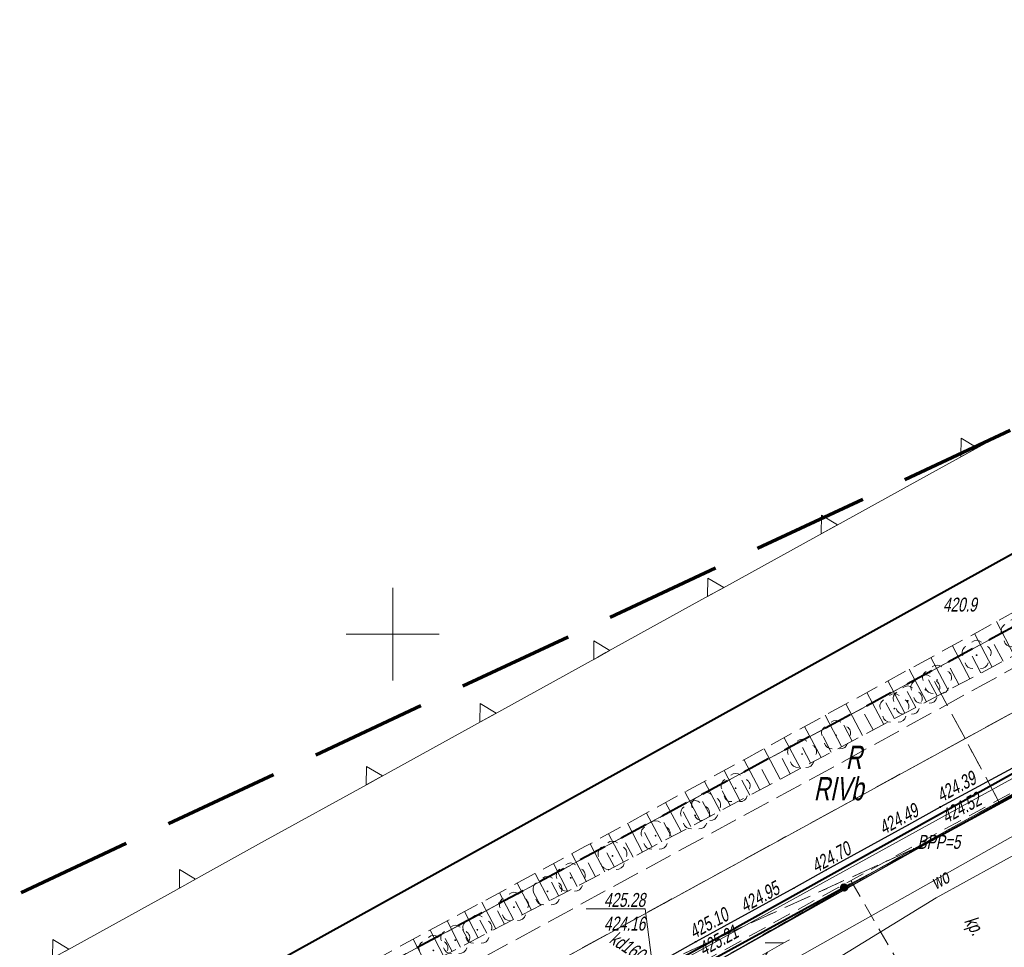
# Model space of a CAD drawing. Header units: metres. Extents: x 7408630 to 7411134, y 5569633 to 5570339.
# Tile 32 of 76: x 7410330 to 7410383, y 5570083 to 5570133. Entities that reach past the tile are written whole.
import ezdxf

# ---------------------------------------------------------------- set-up
doc = ezdxf.new("R2010")
doc.units = ezdxf.units.M
doc.header["$MEASUREMENT"] = 0
for name, pattern in [('1.5_0.5', [2, 1.5, -0.5]), ('1.5_1.0', [2.5, 1.5, -1]), ('218-500', [1, 0.5, -0.5]), ('DGN Style 3', [8.758007, 6.255719, -2.502288]), ('mz1.0_0.5', [1.5, 1, -0.5]), ('mz1.25_0.5', [1.75, 1.25, -0.5])]:
    doc.linetypes.add(name, pattern=pattern)
for name, color, linetype, lineweight in [('203-Punkt załamania granicy działki nie stabilizowany', 7, 'Continuous', 0), ('209-Opis konturu klasyfikacyjnego', 7, 'Continuous', 0), ('210-Oznaczenie użytku', 7, 'Continuous', 0), ('216-Granica obrębu', 7, 'Continuous', 0), ('217-Granica konturu klasyfikcyjnego', 7, 'Continuous', 0), ('218-Granica użytku', 7, 'Continuous', 0), ('219-Linia granicy', 7, 'Continuous', 0), ('_BPP3-5', 7, 'Continuous', 0), ('_MPZP_linie zagospodarowania', 7, 'Continuous', 0), ('_MPZP_NLZ', 7, 'Continuous', 0), ('_Zakres', 7, 'Continuous', 0), ('chodnik (powierzchnia)', 7, 'Continuous', 0), ('chodnik (powierzchnia)-Atr17', 7, 'Continuous', 0), ('drzewo liściaste (punkt)', 7, 'Continuous', 0), ('jezdnia (powierzchnia)', 7, 'Continuous', 0), ('KTKR01', 7, 'Continuous', 0), ('KTOK02', 7, 'Continuous', 0), ('KTOK05_01', 7, 'Continuous', 0), ('mapa krzyze', 7, 'Continuous', 0), ('ogrodzenie trwałe (linia)', 7, 'Continuous', 0), ('przewód elektroenergetyczny (linia)', 7, 'Continuous', 0), ('przewód kanalizacyjny (linia)', 7, 'Continuous', 0), ('przewód kanalizacyjny (linia)-Atr1', 7, 'Continuous', 0), ('przewód telekomunikacyjny (linia) - symbol', 7, 'Continuous', 0), ('przewód wodociągowy (linia)', 7, 'Continuous', 0), ('przewód wodociągowy (linia)-Atr1', 7, 'Continuous', 0), ('punkt o określonej wysokości (sieć kanalizacyjna)-Atr2', 7, 'Continuous', 0), ('punkt o określonej wysokości (sieć kanalizacyjna)-Atr3', 7, 'Continuous', 0), ('punkt wysokościowy naturalny-Atr2', 7, 'Continuous', 0), ('RTPW02', 7, 'Continuous', 0), ('skarpa nieumocniona (powierzchnia)', 7, 'Continuous', 0)]:
    doc.layers.add(name, color=color, linetype=linetype, lineweight=lineweight)
doc.layers.add('_MAPA', color=7, linetype='Continuous')
doc.styles.get("Standard").update_dxf_attribs({"font": 'arial.ttf'})
doc.styles.add('Style-WORKING_1250 I 0.20944', font='WORKING_1250.shx', dxfattribs={"oblique": 12})

# ---------------------------------------------------------------- blocks, each defined once
blk = doc.blocks.new('203_1')
at = {"layer": '203-Punkt załamania granicy działki nie stabilizowany', "linetype": 'Continuous', "lineweight": 13}
h = blk.add_hatch(color=96, dxfattribs=at)
edge = h.paths.add_edge_path()
edge.add_arc((0, 0), 0.45, 0, 360)
blk = doc.blocks.new('PT01_1')
at = {"layer": 'przewód telekomunikacyjny (linia) - symbol', "color": 30, "linetype": 'Continuous', "lineweight": 13}
for p, q in [((6.5, 0), (0, 0)), ((6.5, 0), (16.5, 0)), ((16.5, 0), (26.5, 0)), ((26.5, 0), (36.5, 0)), ((36.5, 0), (27.84, -5)), ((36.5, 0), (46.5, 0)), ((46.5, 0), (37.84, 5)), ((46.5, 0), (50, 0))]:
    blk.add_line(p, q, dxfattribs=at)
blk = doc.blocks.new('OP021_1')
at = {"layer": 'drzewo liściaste (punkt)', "linetype": 'Continuous', "lineweight": 13}
h = blk.add_hatch(color=96, dxfattribs=at)
edge = h.paths.add_edge_path()
edge.add_arc((0, 0), 0.5, 0, 360)
at = {"layer": 'drzewo liściaste (punkt)', "color": 96, "linetype": 'Continuous', "lineweight": 13}
for centre, start, end in [((0, 4), 49.272, 130.728), ((-3.8, 1.24), 121.308, 202.548), ((3.8, 1.24), 337.452, 58.692), ((-2.35, -3.24), 193.221, 274.871), ((2.35, -3.24), 265.129, 346.779)]:
    blk.add_arc(centre, 4, start, end, dxfattribs=at)
blk = doc.blocks.new('RTPW02')
at = {"layer": 'RTPW02', "linetype": 'Continuous', "lineweight": 13}
h = blk.add_hatch(color=7, dxfattribs=at)
edge = h.paths.add_edge_path()
edge.add_arc((0, 0), 0.045, 0, 360)
blk = doc.blocks.new('140_2')
at = {"layer": '_BPP3-5', "linetype": 'Continuous', "lineweight": 0}
h = blk.add_hatch(color=1, dxfattribs=at)
edge = h.paths.add_edge_path()
edge.add_arc((0, 0), 0.045, 0, 360)
blk = doc.blocks.new('A$C92b4fa8d')
at = {"layer": 'KTOK05_01', "linetype": 'Continuous', "lineweight": 40}
h = blk.add_hatch(color=7, dxfattribs=at)
edge = h.paths.add_edge_path()
edge.add_arc((174.311, 136.349), 0.17, 0, 360)
at = {"layer": '216-Granica obrębu', "color": 7, "linetype": '1.5_1.0', "lineweight": 40, "flags": 128}
blk.add_lwpolyline([(234.071, 177.642), (186.85, 152.23), (118.4, 115.38), (107.71, 110.03), (87.37, 99.84), (69.66, 87.67), (69.04, 87.26), (64.07, 83.83), (-15.82, 50.62), (-46.081, 37.141)], dxfattribs=at)
at = {"layer": '217-Granica konturu klasyfikcyjnego', "color": 3, "linetype": '1.5_0.5', "lineweight": 13, "flags": 128}
for points in [[(186.85, 152.23), (178.91, 147.95)], [(190.25, 149.52), (180.83, 144.37)], [(178.91, 147.95), (118.4, 115.38)], [(180.83, 144.37), (178.91, 147.95)], [(182.65, 140.97), (192.12, 146.22)], [(180.83, 144.37), (110.13, 105.69)], [(182.65, 140.97), (180.83, 144.37)], [(178.06, 138.43), (182.65, 140.97)], [(162.02, 131.12), (178.06, 138.43)]]:
    blk.add_lwpolyline(points, dxfattribs=at)
at = {"layer": '218-Granica użytku', "color": 7, "linetype": '218-500', "lineweight": 13, "flags": 128}
for points in [[(186.85, 152.23), (178.91, 147.95)], [(190.25, 149.52), (180.83, 144.37)], [(178.91, 147.95), (118.4, 115.38)], [(180.83, 144.37), (178.91, 147.95)], [(182.65, 140.97), (192.12, 146.22)], [(180.83, 144.37), (110.13, 105.69)], [(182.65, 140.97), (180.83, 144.37)], [(178.06, 138.43), (182.65, 140.97)], [(141.27, 117.44), (178.06, 138.43)], [(162.02, 131.12), (178.06, 138.43)]]:
    blk.add_lwpolyline(points, dxfattribs=at)
at = {"layer": '219-Linia granicy', "color": 96, "linetype": 'Continuous', "lineweight": 13, "flags": 128}
for points in [[(118.4, 115.38), (186.85, 152.23)], [(190.25, 149.52), (110.13, 105.69)], [(178.06, 138.43), (192.12, 146.22)], [(178.06, 138.43), (112.67, 101.11)]]:
    blk.add_lwpolyline(points, dxfattribs=at)
at = {"layer": '_MPZP_linie zagospodarowania', "color": 212, "linetype": 'Continuous', "lineweight": 40, "flags": 128}
for points in [[(-36.017, 45.88), (-28.946, 49.608), (53.908, 82.011), (62.561, 86.279), (72.781, 92.383), (84.166, 99.327), (208.113, 168.049), (235.982, 182.726)], [(-33.636, 36.641), (21.41, 58.657), (56.431, 72.334), (68.81, 78.645), (239.951, 174.025)]]:
    blk.add_lwpolyline(points, dxfattribs=at)
at = {"layer": '_MPZP_NLZ', "color": 212, "linetype": 'Continuous', "lineweight": 13}
for p, q in [((182.662, 160.699), (179.431, 158.916)), ((179.431, 158.916), (173.741, 155.774)), ((173.303, 155.532), (167.613, 152.39)), ((173.741, 155.774), (173.303, 155.532)), ((167.613, 152.39), (167.175, 152.149)), ((167.175, 152.149), (161.485, 149.007)), ((161.047, 148.765), (155.357, 145.623)), ((161.485, 149.007), (161.047, 148.765)), ((154.919, 145.382), (149.229, 142.24)), ((155.357, 145.623), (154.919, 145.382)), ((149.229, 142.24), (148.791, 141.998)), ((148.791, 141.998), (143.101, 138.857)), ((143.101, 138.857), (139.871, 137.073)), ((139.871, 137.073), (138.024, 136.052)), ((138.024, 136.052), (132.336, 132.906))]:
    blk.add_line(p, q, dxfattribs=at)
at = {"layer": '_MPZP_NLZ', "color": 212, "linetype": 'Continuous', "lineweight": 13, "flags": 128}
for points in [[(181.484, 160.049), (180.609, 159.566), (180.621, 160.566), (181.484, 160.049)], [(173.96, 155.895), (173.085, 155.411), (173.097, 156.411), (173.96, 155.895)], [(167.832, 152.511), (166.957, 152.028), (166.969, 153.028), (167.832, 152.511)], [(161.704, 149.128), (160.829, 148.644), (160.841, 149.644), (161.704, 149.128)], [(155.576, 145.744), (154.701, 145.261), (154.713, 146.261), (155.576, 145.744)], [(149.448, 142.361), (148.573, 141.878), (148.585, 142.877), (149.448, 142.361)], [(139.385, 136.804), (138.51, 136.321), (138.522, 137.32), (139.385, 136.804)], [(132.555, 133.027), (131.679, 132.543), (131.691, 133.543), (132.555, 133.027)]]:
    blk.add_lwpolyline(points, close=True, dxfattribs=at)
at = {"layer": '_Zakres', "color": 7, "linetype": 'DGN Style 3', "lineweight": 70, "flags": 128}
blk.add_lwpolyline([(-38.44, 57.308), (8.317, -51.554), (289.417, 90.186), (230.606, 183.118), (-38.44, 57.308)], close=True, dxfattribs=at)
at = {"layer": 'chodnik (powierzchnia)', "color": 7, "linetype": 'mz1.0_0.5', "lineweight": 13, "flags": 128}
for points in [[(164.56, 130.64), (165.31, 131.08), (165.09, 131.46), (178.64, 138.9), (200.74, 150.92), (201.67, 150.9), (225.03, 163.7), (238.311, 170.943)], [(174.67, 136.72), (178.65, 129.89)]]:
    blk.add_lwpolyline(points, dxfattribs=at)
at = {"layer": 'jezdnia (powierzchnia)', "color": 7, "linetype": '1.5_0.5', "lineweight": 13, "flags": 128}
blk.add_lwpolyline([(137.39, 117.44), (123.95, 110.06), (111.89, 103.44), (107.52, 101.01), (93.44, 93.3), (81.3, 86.64), (80.46, 86.16), (76.24, 89.54), (96.81, 100.75), (116.57, 111.49), (141.7, 125.38), (162.65, 136.82), (173.81, 142.88), (190.06, 151.83), (205.87, 160.5)], dxfattribs=at)
at = {"layer": 'KTKR01', "color": 7, "linetype": 'Continuous', "lineweight": 30, "flags": 128}
blk.add_lwpolyline([(200.02, 151.77), (179.49, 140.67), (177.78, 139.73), (173.36, 137.3), (171.61, 136.31), (166.33, 133.42), (163.74, 131.96), (139.17, 118.42), (137.39, 117.44)], dxfattribs=at)
at = {"layer": 'KTOK02', "color": 7, "linetype": 'Continuous', "lineweight": 13}
blk.add_line((177.81, 138.21), (174.66, 136.54), dxfattribs=at)
at = {"layer": 'KTOK05_01', "color": 7, "linetype": 'Continuous', "lineweight": 40, "flags": 128}
blk.add_lwpolyline([(166.1, 130.49), (165.49, 131.51), (166.73, 132.2), (174.66, 136.54)], dxfattribs=at)
at = {"layer": 'KTOK05_01', "color": 7, "linetype": 'Continuous', "lineweight": 40}
for radius in [0.175, 0.17]:
    blk.add_circle((174.311, 136.349), radius, dxfattribs=at)
at = {"layer": 'mapa krzyze', "color": 7, "linetype": 'Continuous', "lineweight": 0}
for p, q in [((150, 152.5), (150, 147.5)), ((147.5, 150), (152.5, 150))]:
    blk.add_line(p, q, dxfattribs=at)
at = {"layer": 'ogrodzenie trwałe (linia)', "color": 7, "linetype": 'Continuous', "lineweight": 40}
blk.add_line((193.06, 146.51), (177.81, 138.21), dxfattribs=at)
at = {"layer": 'przewód elektroenergetyczny (linia)', "color": 1, "linetype": 'Continuous', "lineweight": 13, "flags": 128}
blk.add_lwpolyline([(193.97, 143.88), (179.28, 135.79), (163.48, 126.1), (166.33, 118.92)], dxfattribs=at)
at = {"layer": 'przewód kanalizacyjny (linia)', "color": 36, "linetype": 'Continuous', "lineweight": 13, "flags": 128}
blk.add_lwpolyline([(94.71, 93.4), (129.42, 112.41), (164.07, 131.58), (198.51, 150.56), (234.37, 170.01), (237.715, 171.884)], dxfattribs=at)
at = {"layer": 'przewód wodociągowy (linia)', "color": 5, "linetype": 'Continuous', "lineweight": 13, "flags": 128}
blk.add_lwpolyline([(132.89, 106.17), (143.96, 113.34), (149.1, 117.52), (167.62, 130.23), (188.24, 141.85), (195.5, 146.15), (205.9, 131.81), (202.68, 129.11)], dxfattribs=at)
at = {"layer": 'punkt o określonej wysokości (sieć kanalizacyjna)-Atr2', "color": 7, "lineweight": 13, "flags": 128}
blk.add_lwpolyline([(164.07, 131.58), (163.604, 135.195), (160.426, 135.195)], dxfattribs=at)
at = {"layer": 'skarpa nieumocniona (powierzchnia)', "color": 7, "linetype": 'Continuous', "lineweight": 13}
for p, q in [((183.48, 148.86), (182.52, 150.68)), ((182.28, 148.23), (181.33, 150.03)), ((181.09, 147.6), (180.15, 149.38)), ((182.88, 148.55), (182.4, 149.45)), ((179.91, 146.98), (178.98, 148.74)), ((181.68, 147.91), (181.21, 148.81)), ((178.75, 146.36), (177.82, 148.11)), ((180.5, 147.29), (180.03, 148.17)), ((177.59, 145.75), (176.67, 147.48)), ((179.33, 146.67), (178.86, 147.54)), ((178.17, 146.05), (177.71, 146.92)), ((176.45, 145.14), (175.54, 146.86)), ((175.31, 144.54), (174.41, 146.24)), ((177.02, 145.44), (176.56, 146.3)), ((174.18, 143.94), (173.29, 145.63)), ((175.88, 144.84), (175.42, 145.69)), ((173.07, 143.35), (172.18, 145.02)), ((174.75, 144.24), (174.3, 145.09)), ((171.96, 142.76), (171.08, 144.42)), ((173.62, 143.64), (173.18, 144.48)), ((170.87, 142.18), (170, 143.83)), ((172.51, 143.06), (172.07, 143.89)), ((169.78, 141.61), (168.92, 143.24)), ((171.41, 142.47), (170.98, 143.3)), ((170.32, 141.9), (169.89, 142.71)), ((168.7, 141.04), (167.85, 142.65)), ((169.24, 141.32), (168.81, 142.13)), ((167.64, 140.47), (166.79, 142.07)), ((166.58, 139.91), (165.74, 141.5)), ((168.17, 140.76), (167.74, 141.56)), ((165.53, 139.36), (164.7, 140.93)), ((167.11, 140.19), (166.68, 140.99)), ((164.49, 138.81), (163.67, 140.36)), ((166.05, 139.63), (165.64, 140.42)), ((163.46, 138.26), (162.65, 139.81)), ((165.01, 139.08), (164.6, 139.86)), ((162.44, 137.72), (161.63, 139.25)), ((163.98, 138.53), (163.57, 139.31)), ((161.43, 137.19), (160.63, 138.7)), ((162.95, 137.99), (162.54, 138.76)), ((160.43, 136.66), (159.64, 138.17)), ((161.94, 137.45), (161.53, 138.21)), ((159.43, 136.14), (158.66, 137.64)), ((160.93, 136.92), (160.53, 137.68)), ((158.45, 135.63), (157.68, 137.11)), ((159.93, 136.4), (159.54, 137.15)), ((157.47, 135.12), (156.71, 136.59)), ((158.94, 135.89), (158.55, 136.63)), ((156.5, 134.62), (155.75, 136.07)), ((157.96, 135.38), (157.57, 136.11)), ((155.55, 134.12), (154.8, 135.56)), ((156.99, 134.87), (156.61, 135.6)), ((154.6, 133.63), (153.86, 135.05)), ((156.03, 134.37), (155.65, 135.09)), ((153.66, 133.14), (152.93, 134.55)), ((155.07, 133.88), (154.7, 134.59)), ((152.74, 132.66), (152.01, 134.05)), ((154.13, 133.39), (153.76, 134.09)), ((151.82, 132.18), (151.1, 133.56)), ((153.2, 132.9), (152.83, 133.6))]:
    blk.add_line(p, q, dxfattribs=at)
at = {"layer": 'skarpa nieumocniona (powierzchnia)', "color": 7, "linetype": 'mz1.25_0.5', "lineweight": 13, "flags": 128}
blk.add_lwpolyline([(212.1, 164.25), (189.89, 152.26), (161.23, 137.08), (134.59, 123.22), (109.23, 108.72), (82.2, 93.43), (67.91, 85.34), (66.56, 86.71), (64.73, 89.68), (68.11, 87.69), (81.19, 94.77), (108.53, 110.18), (134.12, 124.4), (160.35, 138.55), (189.38, 154.43), (211.31, 165.41), (212.1, 164.25)], close=True, dxfattribs=at)
at = {"layer": '203-Punkt załamania granicy działki nie stabilizowany', "color": 96, "linetype": 'Continuous', "lineweight": 13, "xscale": 0.1, "yscale": 0.1, "zscale": 0.1}
blk.add_blockref('203_1', (178.06, 138.43), dxfattribs=at)
at = {"layer": '_BPP3-5', "color": 1, "linetype": 'Continuous', "lineweight": 0}
blk.add_blockref('140_2', (178.06, 138.43), dxfattribs=at)
at = {"layer": 'drzewo liściaste (punkt)', "color": 96, "linetype": 'Continuous', "lineweight": 13, "xscale": 0.1, "yscale": 0.1, "zscale": 0.1}
for p in [(183.55, 150.05), (181.45, 148.87), (179.32, 147.53), (178.69, 147.01), (177.74, 146.41), (177.02, 145.99), (173.88, 144.55), (172.05, 143.54), (168.47, 141.7), (166.88, 140.68), (166.29, 140.23), (164.16, 139.14), (161.84, 138.05), (159.59, 136.87), (158.34, 136.14), (156.53, 135.29), (154.56, 134.07), (153.37, 133.51), (152.19, 132.96)]:
    blk.add_blockref('OP021_1', p, dxfattribs=at)
at = {"layer": 'przewód telekomunikacyjny (linia) - symbol', "color": 30, "linetype": 'Continuous', "lineweight": 13, "xscale": 0.1, "yscale": 0.1, "zscale": 0.1, "rotation": 29.555}
blk.add_blockref('PT01_1', (167.02, 131.07), dxfattribs=at)
at = {"layer": 'RTPW02', "color": 7, "linetype": 'Continuous', "lineweight": 13}
for p in [(179.48, 140.7), (179.49, 140.67), (177.78, 139.73), (173.36, 137.3), (171.61, 136.31), (166.31, 133.42), (166.33, 133.42)]:
    blk.add_blockref('RTPW02', p, dxfattribs=at)
at = {"layer": '209-Opis konturu klasyfikacyjnego', "color": 3, "linetype": 'Continuous', "lineweight": 13, "insert": (172.676, 141.028), "char_height": 1.25, "attachment_point": 7, "line_spacing_factor": 0.6}
blk.add_mtext('\\FWORKING_1250;\\Q12;\\H1x;\\W0.72;RIVb', dxfattribs=at)
at = {"layer": '210-Oznaczenie użytku', "color": 7, "linetype": 'Continuous', "lineweight": 13, "insert": (174.4, 142.743), "char_height": 1.25, "attachment_point": 7, "line_spacing_factor": 0.6}
blk.add_mtext('\\FWORKING_1250;\\Q12;\\H1x;\\W0.72;R', dxfattribs=at)
at = {"layer": '_BPP3-5', "color": 1, "linetype": 'Continuous', "lineweight": 13, "style": 'Style-WORKING_1250 I 0.20944', "oblique": 12, "width": 0.733333}
blk.add_text(' BPP=5', height=0.75, dxfattribs=at).set_placement((178.06, 138.43))
at = {"layer": 'chodnik (powierzchnia)-Atr17', "color": 7, "lineweight": 13, "insert": (180.565, 134.418), "char_height": 0.75, "attachment_point": 7, "rotation": 300.23, "line_spacing_factor": 0.6}
blk.add_mtext('\\FWORKING_1250;\\Q12;\\H1x;\\W0.725;kp.', dxfattribs=at)
at = {"layer": 'przewód kanalizacyjny (linia)-Atr1', "color": 36, "lineweight": 13, "insert": (162.02, 134.033), "char_height": 0.75, "attachment_point": 1, "rotation": 327.031, "line_spacing_factor": 0.6}
blk.add_mtext('\\FWORKING_1250;\\Q12;\\H1x;\\W0.725;kd160', dxfattribs=at)
at = {"layer": 'przewód wodociągowy (linia)-Atr1', "color": 5, "lineweight": 13, "insert": (179.071, 136.541), "char_height": 0.75, "attachment_point": 4, "rotation": 29.403, "line_spacing_factor": 0.6}
blk.add_mtext('\\FWORKING_1250;\\Q12;\\H1x;\\W0.725;wo', dxfattribs=at)
at = {"layer": 'punkt o określonej wysokości (sieć kanalizacyjna)-Atr2', "color": 36, "lineweight": 13, "insert": (163.604, 135.294), "char_height": 0.75, "attachment_point": 9, "line_spacing_factor": 0.6}
blk.add_mtext('\\FWORKING_1250;\\Q12;\\H1x;\\W0.725;425.28', dxfattribs=at)
at = {"layer": 'punkt o określonej wysokości (sieć kanalizacyjna)-Atr3', "color": 36, "lineweight": 13, "insert": (163.604, 134.018), "char_height": 0.75, "attachment_point": 9, "line_spacing_factor": 0.6}
blk.add_mtext('\\FWORKING_1250;\\Q12;\\H1x;\\W0.725;424.16', dxfattribs=at)
at = {"layer": 'punkt wysokościowy naturalny-Atr2', "color": 7, "lineweight": 13, "insert": (179.64, 151.21), "char_height": 0.75, "attachment_point": 7, "line_spacing_factor": 0.6}
blk.add_mtext('\\FWORKING_1250;\\Q12;\\H1x;\\W0.725;420.9', dxfattribs=at)
at = {"layer": 'RTPW02', "color": 7, "linetype": 'Continuous', "lineweight": 13, "style": 'Style-WORKING_1250 I 0.20944', "oblique": 12, "width": 0.725}
for s, rotation, p in [('424.39', 28.3989, (179.546, 140.928)), ('424.52', 28.3989, (179.821, 139.789)), ('424.49', 28.8008, (176.449, 139.177)), ('424.70', 28.8008, (172.808, 137.118)), ('424.95', 28.8008, (168.962, 134.985)), ('425.10', 28.694, (166.221, 133.563)), ('425.21', 28.694, (166.742, 132.637))]:
    blk.add_text(s, height=0.75, rotation=rotation, dxfattribs=at).set_placement(p)

msp = doc.modelspace()

# ---------------------------------------------------------------- linework, layer by layer
msp.add_lwpolyline([(7410254.33, 5569932.93), (7410275.68, 5569939.9), (7410351.52, 5569981.29), (7410432.43, 5570025.43), (7410392.12664, 5570096.22365), (7410365.65885, 5570081.3523), (7410312.67, 5570051.11), (7410274.39, 5570029.2), (7410221.02, 5570009.91)], close=True)

# ---------------------------------------------------------------- next in the draw order: block references
at = {"layer": '_MAPA'}
msp.add_blockref('A$C92b4fa8d', (7410200, 5569950), dxfattribs=at)

doc.saveas('drawing.dxf')
